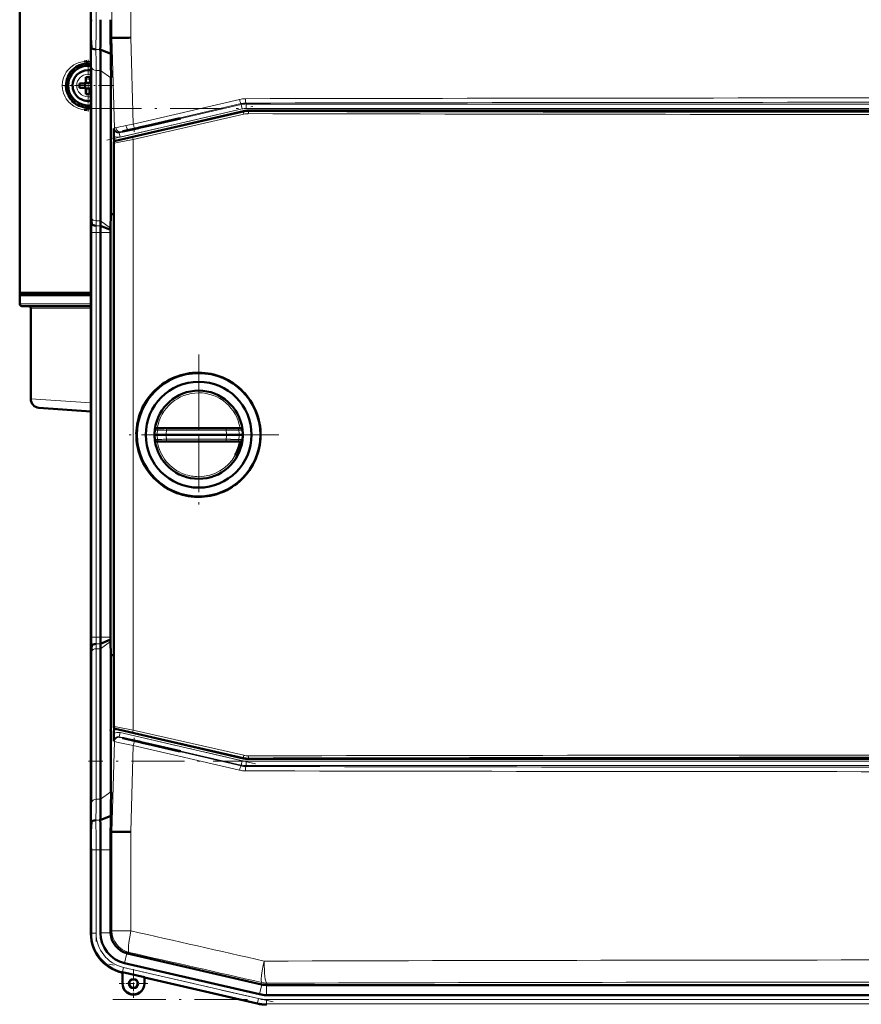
# Model space of a CAD drawing. Extents: x -1976 to 2357, y -1746 to 636.
# Tile 4 of 55: x -1685 to -1494, y 246 to 469. Entities that reach past the tile are written whole.
import ezdxf

# ---------------------------------------------------------------- set-up
doc = ezdxf.new("R2010")
doc.units = 0
doc.linetypes.add('DASHDOT', pattern=[18.5, 12, -3, 0.5, -3])

msp = doc.modelspace()

# ---------------------------------------------------------------- linework, layer by layer
at = {"color": 7, "linetype": 'DASHDOT', "lineweight": 18}
for p, q in [((-1667.75, 490.17), (-1667.75, 467.55)), ((-1669.45, 449.31), (-1240.73, 449.31)), ((-1665.3, 442.12), (-1631.6, 449.9)), ((-1667.75, 320.26), (-1667.75, 430.32)), ((-1644.48, 393.5), (-1644.48, 357.1)), ((-1644.48, 388.3), (-1644.48, 362.3)), ((-1626.28, 375.3), (-1662.68, 375.3)), ((-1631.48, 375.3), (-1657.48, 375.3)), ((-1631.6, 300.68), (-1665.3, 308.46)), ((-1240.73, 301.27), (-1669.45, 301.27)), ((-1667.75, 283.03), (-1667.75, 260.4)), ((-1627.61, 246.66), (-1664.87, 255.27)), ((-1663.92, 247.22), (-1246.25, 247.22))]:
    msp.add_line(p, q, dxfattribs=at)
at = {"color": 7, "lineweight": 50}
for p, q in [((-1668.94, 488.23), (-1668.94, 469.43)), ((-1685.07, 407.49), (-1685.07, 479.49)), ((-1668.79, 463.1), (-1668.96, 465.29)), ((-1664.47, 465.29), (-1664.14, 465.3)), ((-1664.14, 465.3), (-1663.79, 465.3)), ((-1668.94, 462.36), (-1668.94, 428.22)), ((-1668.94, 462.36), (-1668.94, 428.22)), ((-1664.41, 461.71), (-1666.79, 462.7)), ((-1666.75, 457.94), (-1666.75, 423.8)), ((-1670.07, 456.41), (-1670.07, 455.49)), ((-1669.07, 456.41), (-1669.07, 455.49)), ((-1664.37, 456.25), (-1664.37, 425.29)), ((-1670.57, 454.99), (-1671.5, 454.99)), ((-1670.57, 453.99), (-1671.5, 453.99)), ((-1670.21, 455.12), (-1670.22, 455.13)), ((-1670.21, 453.85), (-1670.22, 453.84)), ((-1668.94, 455.12), (-1670.21, 455.12)), ((-1670.21, 453.85), (-1670.21, 455.12)), ((-1668.94, 453.85), (-1670.21, 453.85)), ((-1670.07, 452.57), (-1670.07, 453.49)), ((-1669.07, 452.57), (-1669.07, 453.49)), ((-1668.94, 455.12), (-1668.94, 453.85)), ((-1634.31, 448.69), (-1663.35, 441.99)), ((-1655.88, 445.46), (-1649.02, 447.04)), ((-1648.64, 447.04), (-1655.88, 445.36)), ((-1648.64, 447.04), (-1649.02, 447.04)), ((-1276.98, 448.82), (-1633.19, 448.82)), ((-1659.14, 444.71), (-1658.15, 444.93)), ((-1658.15, 444.84), (-1659.14, 444.61)), ((-1658.15, 444.93), (-1658, 444.96)), ((-1658.15, 444.84), (-1658.15, 444.93)), ((-1658, 444.88), (-1658.15, 444.84)), ((-1658, 444.96), (-1657.3, 445.12)), ((-1657.3, 445.04), (-1658, 444.88)), ((-1658, 444.88), (-1658, 444.96)), ((-1657.3, 445.12), (-1655.88, 445.46)), ((-1655.88, 445.36), (-1657.3, 445.04)), ((-1657.3, 445.04), (-1657.3, 445.12)), ((-1655.88, 445.36), (-1655.88, 445.46)), ((-1663.68, 441.74), (-1663.71, 443.02)), ((-1663.74, 441.5), (-1663.74, 309.09)), ((-1668.74, 423.1), (-1668.91, 425.29)), ((-1664.37, 425.29), (-1664.45, 422.17)), ((-1663.74, 425.3), (-1664.37, 425.29)), ((-1664.46, 421.75), (-1666.74, 422.7)), ((-1664.45, 422.17), (-1664.46, 421.75)), ((-1668.94, 421.15), (-1668.94, 329.43)), ((-1666.75, 329.43), (-1666.75, 421.15)), ((-1664.46, 421.75), (-1664.46, 421.15)), ((-1664.46, 421.15), (-1664.46, 329.43)), ((-1685.07, 406.99), (-1685.07, 407.49)), ((-1668.94, 407.49), (-1685.07, 407.49)), ((-1685.07, 404.99), (-1685.07, 406.99)), ((-1685.07, 406.99), (-1668.94, 406.99)), ((-1684.77, 406.99), (-1684.77, 407.49)), ((-1684.77, 407.49), (-1684.6, 407.49)), ((-1684.57, 404.49), (-1668.94, 404.49)), ((-1683.07, 404.49), (-1683.07, 404.49)), ((-1682.57, 403.99), (-1682.57, 383.42)), ((-1668.94, 380.6), (-1680.71, 381.42)), ((-1653.89, 375.3), (-1654.48, 375.3)), ((-1654.4, 376.56), (-1654.43, 376.35)), ((-1653.32, 376.8), (-1653.93, 376.8)), ((-1651.84, 375.3), (-1653.89, 375.3)), ((-1653.32, 376.8), (-1651.67, 376.8)), ((-1651.84, 375.3), (-1638.17, 375.3)), ((-1638.18, 376.8), (-1651.67, 376.8)), ((-1638.18, 376.8), (-1637.36, 376.8)), ((-1635.28, 375.3), (-1638.17, 375.3)), ((-1637.36, 376.8), (-1636.62, 376.8)), ((-1636.62, 376.8), (-1635.85, 376.8)), ((-1635.04, 376.8), (-1635.85, 376.8)), ((-1634.48, 375.3), (-1635.28, 375.3)), ((-1634.54, 376.35), (-1634.56, 376.56)), ((-1654.4, 374.04), (-1654.43, 374.25)), ((-1653.32, 373.8), (-1653.93, 373.8)), ((-1653.32, 373.8), (-1651.67, 373.8)), ((-1638.18, 373.8), (-1651.67, 373.8)), ((-1638.18, 373.8), (-1635.85, 373.8)), ((-1635.04, 373.8), (-1635.85, 373.8)), ((-1634.54, 374.25), (-1634.56, 374.04)), ((-1644.74, 361.21), (-1644.48, 361.21)), ((-1664.46, 328.83), (-1666.74, 327.88)), ((-1664.46, 328.83), (-1664.46, 329.43)), ((-1664.45, 328.41), (-1664.46, 328.83)), ((-1664.37, 325.28), (-1664.45, 328.41)), ((-1668.74, 327.48), (-1668.91, 325.29)), ((-1666.75, 292.64), (-1666.75, 326.78)), ((-1663.74, 325.28), (-1664.37, 325.28)), ((-1664.37, 294.32), (-1664.37, 325.28)), ((-1668.94, 288.22), (-1668.94, 322.36)), ((-1668.94, 288.22), (-1668.94, 322.36)), ((-1663.68, 308.86), (-1663.71, 307.56)), ((-1634.31, 301.9), (-1663.35, 308.61)), ((-1658.15, 305.74), (-1659.14, 305.97)), ((-1659.14, 305.87), (-1658.15, 305.64)), ((-1658.15, 305.74), (-1658, 305.7)), ((-1658.15, 305.74), (-1658.15, 305.64)), ((-1658, 305.62), (-1658.15, 305.64)), ((-1658, 305.7), (-1657.3, 305.54)), ((-1658, 305.7), (-1658, 305.62)), ((-1657.3, 305.45), (-1658, 305.62)), ((-1657.3, 305.54), (-1655.88, 305.21)), ((-1657.3, 305.54), (-1657.3, 305.45)), ((-1655.88, 305.12), (-1657.3, 305.45)), ((-1648.64, 303.54), (-1655.88, 305.21)), ((-1655.88, 305.21), (-1655.88, 305.12)), ((-1655.88, 305.12), (-1649.02, 303.54)), ((-1649.02, 303.54), (-1648.64, 303.54)), ((-1633.19, 301.77), (-1276.98, 301.77)), ((-1664.41, 288.87), (-1666.79, 287.88)), ((-1664.44, 287.1), (-1664.41, 288.87)), ((-1668.79, 287.48), (-1668.96, 285.29)), ((-1664.47, 285.29), (-1664.44, 287.1)), ((-1664.47, 285.29), (-1664.14, 285.28)), ((-1663.79, 285.27), (-1664.14, 285.28)), ((-1668.94, 262.34), (-1668.94, 281.15)), ((-1666.75, 262.35), (-1666.75, 281.15)), ((-1664.46, 262.52), (-1664.46, 281.15)), ((-1668.93, 262.14), (-1668.94, 262.34)), ((-1668.94, 262.14), (-1668.94, 262.23)), ((-1664.46, 262.52), (-1664.46, 262.35)), ((-1630.22, 250.64), (-1660.59, 257.65)), ((-1630.71, 248.4), (-1661.28, 255.46)), ((-1661.77, 253.33), (-1661.97, 253.38)), ((-1661.77, 253.33), (-1661.96, 253.38)), ((-1661.77, 253.33), (-1661.73, 253.4)), ((-1661.77, 250.83), (-1661.77, 253.33)), ((-1661.73, 250.83), (-1661.73, 253.4)), ((-1661.73, 253.4), (-1656.8, 252.26)), ((-1656.8, 252.26), (-1656.77, 252.18)), ((-1656.8, 252.26), (-1656.8, 250.83)), ((-1656.77, 250.83), (-1656.77, 252.18)), ((-1656.77, 252.18), (-1656.77, 250.83)), ((-1631.2, 246.28), (-1656.77, 252.18)), ((-1630.22, 250.64), (-1630.19, 250.64)), ((-1629.12, 250.51), (-1629.09, 250.51)), ((-1629.09, 250.51), (-1281.08, 250.51)), ((-1629.12, 248.22), (-1608.85, 248.22)), ((-1296.05, 248.22), (-1608.85, 248.22))]:
    msp.add_line(p, q, dxfattribs=at)
at = {"color": 7, "lineweight": 18}
for p, q in [((-1664.14, 465.3), (-1664.14, 487.8)), ((-1659.84, 487.8), (-1659.84, 465.36)), ((-1663.6, 444.86), (-1664.14, 465.3)), ((-1659.84, 465.36), (-1659.32, 445.74)), ((-1666.79, 462.7), (-1667.79, 462.7)), ((-1668.75, 458.62), (-1668.75, 424.48)), ((-1667.75, 457.94), (-1667.75, 423.8)), ((-1666.75, 457.94), (-1667.75, 457.94)), ((-1664.37, 456.25), (-1666.75, 457.94)), ((-1669.55, 457.06), (-1669.57, 457.06)), ((-1672.15, 454.51), (-1672.15, 454.49)), ((-1669.6, 451.92), (-1669.57, 451.92)), ((-1659.32, 445.74), (-1635.21, 451.36)), ((-1662.5, 443.79), (-1634.84, 450.18)), ((-1634.62, 449.2), (-1662.28, 442.82)), ((-1634.87, 450.39), (-1658.96, 444.77)), ((-1634.84, 450.18), (-1634.87, 450.39)), ((-1634.62, 449.2), (-1634.84, 450.18)), ((-1633.74, 450.52), (-1633.72, 450.31)), ((-1633.72, 450.31), (-1276.45, 450.31)), ((-1633.72, 449.31), (-1633.72, 450.31)), ((-1276.45, 449.31), (-1633.72, 449.31)), ((-1659.4, 442.75), (-1634.29, 448.49)), ((-1634.24, 448), (-1659.36, 442.26)), ((-1634.29, 448.49), (-1634.31, 448.69)), ((-1633.19, 448.82), (-1633.17, 448.61)), ((-1663.73, 444.74), (-1663.6, 444.86)), ((-1659.14, 444.61), (-1659.14, 444.71)), ((-1662.38, 443.91), (-1662.5, 443.79)), ((-1662.28, 442.82), (-1662.5, 443.79)), ((-1659.36, 442.26), (-1659.36, 308.33)), ((-1663.66, 441.44), (-1663.74, 441.5)), ((-1663.66, 309.15), (-1663.66, 441.44)), ((-1663.35, 441.99), (-1663.28, 441.93)), ((-1668.91, 425.29), (-1668.96, 425.29)), ((-1666.75, 423.8), (-1667.75, 423.8)), ((-1666.74, 422.7), (-1667.74, 422.7)), ((-1664.45, 422.17), (-1666.75, 423.8)), ((-1668.75, 421.15), (-1668.94, 421.15)), ((-1668.75, 329.43), (-1668.75, 421.15)), ((-1668.75, 421.15), (-1667.75, 421.15)), ((-1666.75, 421.15), (-1667.75, 421.15)), ((-1667.75, 329.43), (-1667.75, 421.15)), ((-1664.46, 421.15), (-1666.75, 421.15)), ((-1668.94, 404.99), (-1685.07, 404.99)), ((-1682.57, 403.99), (-1668.94, 403.99)), ((-1682.57, 383.42), (-1668.94, 382.53)), ((-1653.81, 376.36), (-1654.43, 376.35)), ((-1651.76, 376.31), (-1638.26, 376.31)), ((-1634.54, 376.35), (-1635.36, 376.36)), ((-1653.81, 374.24), (-1654.43, 374.25)), ((-1653.81, 374.24), (-1653.16, 374.25)), ((-1651.76, 374.29), (-1638.26, 374.29)), ((-1637.24, 374.26), (-1636.33, 374.24)), ((-1636.33, 374.24), (-1635.36, 374.23)), ((-1634.54, 374.25), (-1635.36, 374.23)), ((-1668.75, 329.43), (-1668.94, 329.43)), ((-1668.75, 329.43), (-1667.75, 329.43)), ((-1666.75, 329.43), (-1667.75, 329.43)), ((-1664.46, 329.43), (-1666.75, 329.43)), ((-1664.45, 328.41), (-1666.75, 326.78)), ((-1668.75, 291.96), (-1668.75, 326.1)), ((-1666.75, 326.78), (-1667.75, 326.78)), ((-1667.75, 292.64), (-1667.75, 326.78)), ((-1666.74, 327.88), (-1667.74, 327.88)), ((-1668.96, 325.29), (-1668.91, 325.29)), ((-1663.74, 309.09), (-1663.66, 309.15)), ((-1663.28, 308.66), (-1663.35, 308.61)), ((-1659.36, 308.33), (-1634.24, 302.6)), ((-1662.28, 307.76), (-1662.5, 306.79)), ((-1634.84, 300.4), (-1662.5, 306.79)), ((-1662.5, 306.79), (-1662.38, 306.67)), ((-1662.28, 307.76), (-1634.62, 301.37)), ((-1634.29, 302.11), (-1659.4, 307.85)), ((-1659.14, 305.97), (-1659.14, 305.87)), ((-1664.14, 285.28), (-1663.6, 305.72)), ((-1663.6, 305.72), (-1663.73, 305.84)), ((-1659.32, 304.84), (-1659.84, 285.22)), ((-1635.21, 299.22), (-1659.32, 304.84)), ((-1658.96, 305.81), (-1634.87, 300.19)), ((-1634.29, 302.11), (-1634.31, 301.9)), ((-1633.17, 301.98), (-1633.19, 301.77)), ((-1634.84, 300.4), (-1634.87, 300.19)), ((-1634.62, 301.37), (-1634.84, 300.4)), ((-1633.74, 300.06), (-1633.72, 300.27)), ((-1633.72, 301.27), (-1633.72, 300.27)), ((-1633.72, 301.27), (-1276.45, 301.27)), ((-1276.45, 300.27), (-1633.72, 300.27)), ((-1666.75, 292.64), (-1667.75, 292.64)), ((-1664.37, 294.32), (-1666.75, 292.64)), ((-1666.79, 287.88), (-1667.79, 287.88)), ((-1664.14, 262.78), (-1664.14, 285.28)), ((-1659.84, 285.22), (-1659.84, 262.78)), ((-1668.75, 281.15), (-1668.94, 281.15)), ((-1668.75, 281.15), (-1667.75, 281.15)), ((-1668.75, 262.29), (-1668.75, 281.15)), ((-1666.75, 281.15), (-1667.75, 281.15)), ((-1667.75, 262.29), (-1667.75, 281.15)), ((-1664.46, 281.15), (-1666.75, 281.15)), ((-1668.94, 262.14), (-1668.75, 262.29)), ((-1667.75, 262.29), (-1668.75, 262.29)), ((-1664.46, 262.35), (-1666.75, 262.35)), ((-1664.14, 262.78), (-1664.46, 262.52)), ((-1664.14, 262.78), (-1659.84, 262.78)), ((-1660.76, 257.7), (-1661.28, 255.46)), ((-1660.59, 257.65), (-1660.27, 257.91)), ((-1661.78, 253.53), (-1661.97, 253.38)), ((-1661.78, 253.53), (-1661.56, 254.5)), ((-1631.16, 246.46), (-1661.78, 253.53)), ((-1630.93, 247.43), (-1661.56, 254.5)), ((-1661.73, 250.83), (-1661.77, 250.83)), ((-1656.8, 250.83), (-1656.77, 250.83)), ((-1630.19, 250.64), (-1630.71, 248.4)), ((-1630.17, 251.07), (-1630.22, 250.64)), ((-1629.12, 250.51), (-1629.12, 248.22)), ((-1629.09, 250.51), (-1629.04, 250.94)), ((-1631.16, 246.46), (-1631.2, 246.28)), ((-1631.16, 246.46), (-1630.93, 247.43)), ((-1629.12, 247.22), (-1281.06, 247.22)), ((-1629.12, 246.22), (-1629.12, 247.22)), ((-1629.12, 246.22), (-1281.06, 246.22)), ((-1629.12, 246.22), (-1629.12, 246.04))]:
    msp.add_line(p, q, dxfattribs=at)
at = {"color": 7, "linetype": 'DASHDOT', "lineweight": 18, "ltscale": 0.2925}
msp.add_line((-1669.57, 460.34), (-1669.57, 448.64), dxfattribs=at)
at = {"color": 7, "linetype": 'DASHDOT', "lineweight": 18, "ltscale": 0.292502}
msp.add_line((-1663.72, 454.49), (-1675.42, 454.49), dxfattribs=at)
at = {"color": 7, "linetype": 'DASHDOT', "lineweight": 18, "ltscale": 0.020221}
msp.add_line((-1659.14, 444.77), (-1659.14, 443.96), dxfattribs=at)
at = {"color": 7, "linetype": 'DASHDOT', "lineweight": 18, "ltscale": 0.019753}
msp.add_line((-1659.14, 305.81), (-1659.14, 306.6), dxfattribs=at)
at = {"color": 7, "linetype": 'DASHDOT', "lineweight": 18, "ltscale": 0.1625}
for p, q in [((-1659.27, 254.08), (-1659.27, 247.58)), ((-1656.02, 250.83), (-1662.52, 250.83))]:
    msp.add_line(p, q, dxfattribs=at)
at = {"color": 7, "linetype": 'DASHDOT', "lineweight": 18, "ltscale": 0.160231}
msp.add_line((-1659.27, 254.04), (-1659.27, 247.63), dxfattribs=at)
at = {"color": 7, "linetype": 'DASHDOT', "lineweight": 18, "ltscale": 0.160233}
msp.add_line((-1656.06, 250.83), (-1662.47, 250.83), dxfattribs=at)
at = {"color": 7, "lineweight": 18}
for points in [[(-1673.5, 450.35), (-1673.9, 450.72), (-1674.24, 451.11), (-1674.53, 451.51), (-1674.77, 451.93), (-1675.14, 452.77), (-1675.35, 453.64), (-1675.41, 454.51), (-1675.34, 455.39), (-1675.12, 456.26), (-1674.75, 457.1), (-1674.5, 457.51), (-1674.21, 457.91), (-1673.88, 458.28), (-1673.5, 458.63)], [(-1673.5, 458.63), (-1672.78, 459.16), (-1672.21, 459.46), (-1671.56, 459.71), (-1670.84, 459.9), (-1670.43, 459.96)], [(-1670.43, 449.02), (-1671.21, 449.16), (-1671.9, 449.38), (-1672.51, 449.67), (-1672.8, 449.83), (-1673.5, 450.35)], [(-1663.6, 444.86), (-1663.6, 444.86), (-1663.56, 444.87), (-1663.25, 444.95)], [(-1659.36, 442.26), (-1662.86, 441.57), (-1663.54, 441.45), (-1663.64, 441.44), (-1663.66, 441.44), (-1663.66, 441.44), (-1663.66, 441.44)], [(-1663.28, 441.93), (-1663.27, 441.93), (-1663.26, 441.93), (-1663.19, 441.94), (-1662.54, 442.06), (-1659.4, 442.75)], [(-1662.1, 444), (-1662.34, 443.93), (-1662.37, 443.91), (-1662.38, 443.91)], [(-1651.67, 376.8), (-1651.67, 376.8), (-1651.68, 376.79), (-1651.69, 376.78), (-1651.71, 376.75), (-1651.75, 376.54), (-1651.76, 376.31)], [(-1638.26, 376.31), (-1638.24, 376.66), (-1638.22, 376.75), (-1638.2, 376.78), (-1638.19, 376.79), (-1638.19, 376.8), (-1638.18, 376.8)], [(-1638.26, 376.31), (-1636, 376.36), (-1635.36, 376.36)], [(-1651.67, 373.8), (-1651.67, 373.8), (-1651.68, 373.8), (-1651.69, 373.81), (-1651.71, 373.84), (-1651.75, 374.06), (-1651.76, 374.29)], [(-1638.26, 374.29), (-1638.24, 373.94), (-1638.22, 373.85), (-1638.2, 373.82), (-1638.19, 373.8), (-1638.19, 373.8), (-1638.18, 373.8)], [(-1663.66, 309.15), (-1663.66, 309.15), (-1663.65, 309.15), (-1663.55, 309.14), (-1662.8, 309.01), (-1659.36, 308.33)], [(-1659.4, 307.85), (-1661.7, 308.36), (-1663.08, 308.64), (-1663.25, 308.66), (-1663.27, 308.66), (-1663.28, 308.66), (-1663.28, 308.66)], [(-1662.38, 306.67), (-1662.38, 306.67), (-1662.36, 306.66), (-1662.24, 306.62), (-1660.56, 306.19), (-1658.96, 305.81)], [(-1659.32, 304.84), (-1662.76, 305.52), (-1663.55, 305.7), (-1663.59, 305.72), (-1663.6, 305.72)]]:
    msp.add_lwpolyline(points, dxfattribs=at)
at = {"color": 7, "lineweight": 50}
for points in [[(-1670.43, 459.96), (-1670.01, 459.99), (-1669.82, 459.99)], [(-1669.82, 448.99), (-1670.37, 449.01), (-1670.43, 449.02)], [(-1659.14, 444.71), (-1660.59, 444.36), (-1661.56, 444.12), (-1661.72, 444.07), (-1661.74, 444.06), (-1661.74, 444.06)], [(-1661.74, 444.06), (-1661.74, 444.06), (-1661.73, 444.06), (-1661.69, 444.06), (-1661.3, 444.13), (-1659.14, 444.61)], [(-1654.4, 376.56), (-1654.4, 376.55), (-1654.4, 376.55), (-1654.4, 376.55), (-1654.4, 376.55), (-1654.39, 376.57), (-1654.37, 376.58)], [(-1634.59, 376.58), (-1634.57, 376.56), (-1634.56, 376.55), (-1634.56, 376.55), (-1634.56, 376.55), (-1634.56, 376.55), (-1634.56, 376.56)], [(-1654.4, 374.04), (-1654.4, 374.04), (-1654.4, 374.04), (-1654.4, 374.04), (-1654.39, 374.03), (-1654.3, 373.94), (-1654.14, 373.84)], [(-1634.59, 374.02), (-1634.57, 374.04), (-1634.56, 374.04), (-1634.56, 374.04), (-1634.56, 374.04), (-1634.56, 374.04), (-1634.56, 374.04)], [(-1661.74, 306.52), (-1661.74, 306.52), (-1661.74, 306.52), (-1661.69, 306.5), (-1661.3, 306.39), (-1659.14, 305.87)], [(-1659.14, 305.97), (-1660.59, 306.29), (-1661.56, 306.49), (-1661.72, 306.52), (-1661.73, 306.52), (-1661.74, 306.52), (-1661.74, 306.52), (-1661.74, 306.52)]]:
    msp.add_lwpolyline(points, dxfattribs=at)
for centre, radius in [((-1644.48, 375.3), 14), ((-1644.48, 375.3), 12), ((-1659.27, 250.83), 1.03), ((-1659.27, 250.83), 1)]:
    msp.add_circle(centre, radius, dxfattribs=at)
for centre, radius, start, end in [((-2016.52, 469.34), 347.59, 359.3315, 0.0143), ((-2236.99, 469.29), 570.24, 359.3376, 0.0139), ((-2356.93, 469.41), 692.47, 359.65945, 0.00195), ((-1876.16, 462.11), 207.22, 0.0687, 0.8785), ((-2275.24, 452.45), 610.9, 0.86852, 1.20439), ((-1644.36, -740.31), 1205.77, 90.73585, 90.92355), ((-2006.53, 457.54), 339.78, 0.0681, 0.8707), ((-2055.83, 455.79), 391.47, 0.0681, 0.8669), ((-1669.57, 454.49), 5, 90, 180.0007), ((-1669.57, 454.49), 4.5, 81.8557, 278.1415), ((-1669.57, 454.49), 5, 113.356, 152.5217), ((-1669.57, 454.49), 3.5, 90, 180), ((-1669.57, 454.51), 4.98, 82.6665, 90.0227), ((-1669.57, 454.49), 3.5, 79.5053, 90), ((-1669.57, 439.28), 17.14, 89.9996, 91.6715), ((-1669.57, 439.32), 17.1, 88.3267, 90.0022), ((-1669.56, 454.49), 5.02, 180.0207, 189.2982), ((-1669.57, 454.49), 5, 189.3095, 207.185), ((-1669.57, 454.49), 3.5, 180, 280.491), ((-1654.37, 454.49), 17.13, 178.3286, 181.6729), ((-1670.57, 455.49), 0.5, 270, 360), ((-1670.57, 453.49), 0.5, 0, 90), ((-1668.57, 455.49), 0.5, 180, 223.5801), ((-1668.57, 453.49), 0.5, 136.4667, 180), ((-1669.57, 454.49), 5, 207.1866, 246.6173), ((-1669.57, 469.7), 17.14, 268.3285, 270.0004), ((-1669.57, 469.66), 17.1, 269.9978, 271.6733), ((-1669.57, 454.49), 5, 246.6202, 270), ((-1669.57, 454.48), 4.99, 269.9886, 277.3245), ((-1603.21, 444.55), 60.52, 179.8196, 181.4448), ((-1663.24, 441.5), 0.5, 102.9976, 180.0022), ((-1876.3, 428.47), 207.36, 359.1212, 359.9305), ((-1456.51, 428.46), 212.42, 180.0663, 180.8562), ((-2016.01, 421.24), 347.08, 359.9853, 0.6691), ((-1311.21, 421.23), 357.73, 179.3493, 180.0128), ((-1586.93, 423.89), 79.83, 180.0641, 180.8524), ((-1531.95, 421.18), 134.8, 179.3521, 180.0124), ((-1684.57, 404.99), 0.5, 180, 270), ((-1683.07, 403.99), 0.5, 0, 90), ((-1644.53, 375.3), 14.09, 89.8034, 134.0601), ((-1644.53, 375.29), 14.09, 44.258, 89.8038), ((-1644.53, 375.3), 14.1, 134.0696, 179.1699), ((-1644.48, 375.3), 10, 7.2346, 172.765), ((-1644.53, 375.3), 14.09, 314.0192, 44.2557), ((-1680.57, 383.42), 2, 180, 266), ((-1644.53, 375.3), 14.09, 179.1903, 224.261), ((-1653.84, 376.12), 0.705, 129.6312, 139.5308), ((-1653.89, 376.18), 0.622, 113.4776, 129.4362), ((-1653.92, 376.25), 0.549, 90.4701, 113.1016), ((-1635.04, 376.24), 0.553, 67.0525, 89.5669), ((-1635.08, 376.16), 0.645, 39.9598, 66.2327), ((-1644.48, 375.3), 10, 187.235, 352.7654), ((-1653.92, 374.35), 0.556, 247.1205, 269.4699), ((-1644.48, 375.29), 9.49, 330.6713, 350.9616), ((-1635.04, 374.35), 0.558, 270.5728, 292.8875), ((-1635.07, 374.42), 0.628, 293.5258, 320.519), ((-1644.53, 375.3), 14.09, 224.2714, 246.7188), ((-1644.53, 375.3), 14.09, 291.5606, 314.0155), ((-1644.53, 375.3), 14.1, 246.7224, 269.1382), ((-1644.53, 375.3), 14.09, 270.1953, 291.5621), ((-2016.01, 329.34), 347.08, 359.3309, 0.0147), ((-1311.21, 329.35), 357.73, 179.9872, 180.6507), ((-1531.95, 329.4), 134.8, 179.9876, 180.6479), ((-1586.93, 326.69), 79.83, 179.1476, 179.9359), ((-1876.3, 322.11), 207.36, 0.0695, 0.8788), ((-1456.51, 322.11), 212.42, 179.1438, 179.9337), ((-1663.24, 309.09), 0.5, 179.9976, 257.0022), ((-1603.21, 306.03), 60.52, 178.5511, 180.1764), ((-1633.19, 306.77), 5, 257.002, 269.998), ((-2006.53, 293.04), 339.78, 359.1293, 359.9319), ((-2055.83, 294.79), 391.47, 359.1331, 359.9319), ((-1876.16, 288.47), 207.22, 359.1215, 359.9313), ((-2236.99, 281.29), 570.24, 359.9861, 0.6624), ((-2016.52, 281.23), 347.59, 359.9857, 0.6685), ((-2356.95, 281.17), 692.48, 359.99805, 0.34054), ((-1644.34, 1492.02), 1206.9, 269.07649, 269.26401), ((-1659.94, 262.14), 8.99, 179.9916, 257.0084), ((-1659.69, 262.34), 7.06, 179.9966, 257.0032), ((-1659.46, 262.53), 5, 182.1029, 254.9076), ((-1659.27, 250.83), 2.5, 180, 360), ((-1659.27, 250.83), 2.47, 180, 0), ((-1659.27, 250.83), 1, 141.2591, 270), ((-1659.27, 250.83), 2.5, 270, 360), ((-1629.12, 255.29), 7.06, 257.0007, 269.9996), ((-1629.12, 255.29), 9.25, 257.0008, 269.9996), ((-1629.12, 255.29), 9.25, 257.0008, 269.9996)]:
    msp.add_arc(centre, radius, start, end, dxfattribs=at)
at = {"color": 7, "lineweight": 18}
for centre, radius, start, end in [((-2202.73, 469.3), 533.98, 359.3347, 0.0141), ((-2236.86, 469.29), 569.11, 359.3363, 0.014), ((-1987, 458.24), 318.25, 0.0684, 0.8743), ((-2006.89, 457.54), 339.14, 0.0683, 0.8723), ((-1669.83, 454.39), 5.6, 80.8603, 89.9358), ((-1668.86, 459.99), 0.961, 179.8265, 191.8802), ((-1669.57, 454.49), 2.57, 90, 179.4706), ((-1669.57, 454.49), 2.57, 75.6477, 89.4706), ((-1669.57, 454.49), 2.57, 180, 269.4706), ((-1669.57, 454.49), 2.57, 270, 284.3523), ((-1633.85, 445.52), 5.99, 90.1091, 103.1288), ((-1455.09, -83360.87), 83812.57, 89.8777831, 90.1222151), ((-1668.86, 448.99), 0.961, 168.1286, 180.181), ((-1669.83, 454.59), 5.6, 270.0738, 279.1411), ((-1633.73, 445.52), 5, 90.1491, 103.1472), ((-1633.72, 445.3), 4, 90.0047, 102.9953), ((-1455.09, -83247.33), 83698.04, 89.8777011, 90.122297), ((-1633.18, 443.61), 5, 89.8884, 102.8902), ((-1633.24, 443.62), 4.49, 89.8605, 102.8892), ((-1455.08, 84233.88), 83785.95, 269.8781811, 270.1218207), ((-1455.08, 84176.97), 83728.55, 269.8781333, 270.1218617), ((-1662.73, 444.77), 0.999, 181.46, 283.0819), ((-1642.13, 348.14), 99.08, 100.9623, 102.3111), ((-1633.3, 331.94), 115.71, 103.48, 104.0366), ((-1602.39, 148.89), 302.27, 100.857, 101.1749), ((-1612.87, 247.09), 202.98, 103.1255, 103.506), ((-1662.73, 444.77), 2, 240.6635, 283.005), ((-1652.93, 410.17), 35.05, 103.9245, 105.1673), ((-1567.48, 424.59), 101.27, 180.063, 180.8443), ((-1497.27, 421.18), 171.48, 179.3589, 180.0115), ((-1587.31, 423.89), 80.44, 180.0631, 180.8454), ((-1531.58, 421.17), 136.17, 179.358, 180.0116), ((-1644.48, 375.3), 9.5, 90.0034, 170.9626), ((-1644.48, 375.31), 9.5, 9.0358, 89.9967), ((-1644.52, 375.19), 9.37, 172.8589, 179.3713), ((-1644.52, 375.4), 9.37, 180.6287, 187.1411), ((-1653.32, 376.3), 0.499, 90.1296, 173.0452), ((-1658.29, 161.02), 215.38, 88.2621, 88.8097), ((-1645.05, 375.25), 6.79, 171.029, 179.5801), ((-1645, 375.35), 6.84, 180.4513, 188.9396), ((-1645.03, 375.2), 6.85, 0.8052, 9.28), ((-1645.03, 375.39), 6.85, 350.72, 359.1948), ((-1635.85, 376.3), 0.499, 7.3818, 89.8716), ((-1644.6, 375.16), 9.31, 0.8578, 7.4328), ((-1644.6, 375.44), 9.31, 352.5672, 359.1422), ((-1644.48, 375.29), 9.5, 189.0224, 249.7178), ((-1653.32, 374.3), 0.499, 186.9548, 269.8704), ((-1656.15, 510.11), 135.89, 271.258, 271.8505), ((-1635, 471.71), 97.47, 268.0827, 268.6817), ((-1635.85, 374.3), 0.499, 270.1284, 352.6182), ((-1644.48, 375.29), 9.5, 269.9976, 330.6837), ((-1644.48, 375.3), 9.51, 249.7324, 269.9982), ((-1497.27, 329.4), 171.48, 179.9885, 180.6411), ((-1531.58, 329.4), 136.17, 179.9884, 180.642), ((-1567.48, 325.99), 101.27, 179.1557, 179.937), ((-1587.31, 326.69), 80.44, 179.1546, 179.9369), ((-1662.73, 305.81), 0.999, 76.9181, 178.54), ((-1662.73, 305.81), 2, 76.9951, 119.3366), ((-1633.18, 306.98), 5, 257.1098, 270.1116), ((-1633.24, 306.97), 4.49, 257.1108, 270.1395), ((-1455.08, -83483.28), 83785.95, 89.8781793, 90.1218189), ((-1455.08, -83426.38), 83728.55, 89.8781383, 90.1218667), ((-1633.73, 305.06), 5, 256.8528, 269.8509), ((-1633.72, 305.27), 4, 257.0047, 269.9953), ((-1455.09, 83997.91), 83698.04, 269.877703, 270.1222989), ((-1633.85, 305.05), 5.99, 256.8712, 269.8909), ((-1455.09, 84111.45), 83812.57, 269.8777849, 270.1222169), ((-2006.89, 293.04), 339.14, 359.1277, 359.9317), ((-1987, 292.33), 318.25, 359.1257, 359.9316), ((-2202.73, 281.28), 533.98, 359.9859, 0.6653), ((-2236.86, 281.29), 569.11, 359.986, 0.6637), ((-1659.76, 262.29), 8.99, 179.9996, 257.0003), ((-1659.76, 262.29), 7.99, 179.9916, 257.0084), ((-1659.14, 262.78), 5, 180.0358, 256.9642), ((-14364.75, -55877.66), 57560.09, 77.2175972, 77.2484218), ((-14326.22, -55519.59), 57197.52, 77.175311, 77.206239), ((-1455.09, -55773.36), 56029.56, 89.821502, 90.178496), ((-1629.04, 255.94), 5, 257.0045, 269.8157), ((-1455.09, -55398.11), 55649.31, 89.820894, 90.179104), ((-1629.12, 255.29), 9.06, 257.0008, 269.9996), ((-1629.12, 255.27), 8.05, 256.9878, 270.0122)]:
    msp.add_arc(centre, radius, start, end, dxfattribs=at)
at = {"color": 7, "lineweight": 50}
for centre, major_axis, ratio, start_param, end_param in [((-1667.79, 463.11), (1, 0), 0.414215, 3.173659, 4.709549), ((-1633.19, 443.82), (-4.97, -0.57), 0.999846, 4.59896, 4.825818), ((-1667.74, 423.11), (1, 0), 0.414215, 3.173659, 4.709549), ((-1644.47, 375.3), (10.01, -0.03), 0.999848, 3.039511, 3.144781), ((-1644.47, 375.3), (10.01, 0.03), 0.999848, 3.138404, 3.243674), ((-1644.49, 375.3), (10.01, 0.04), 0.999848, 6.279569, 6.384829), ((-1644.49, 375.3), (10.01, -0.04), 0.999848, 6.181541, 6.286801), ((-1667.74, 327.46), (1, 0), 0.414343, 1.573592, 3.109513), ((-1667.79, 287.46), (1, 0), 0.414186, 1.573647, 3.10953), ((-1659.46, 262.52), (3.11, -3.91), 0.999441, 5.34848, 5.384068), ((-1629.09, 255.51), (4.97, -0.57), 0.999653, 4.604077, 4.820701)]:
    msp.add_ellipse(centre, major_axis=major_axis, ratio=ratio, start_param=start_param, end_param=end_param, dxfattribs=at)
at = {"color": 7, "lineweight": 18}
for centre, major_axis, ratio, start_param, end_param in [((-1669.57, 459.99), (0, -0.5), 0.491591, 5.125176, 6.283346), ((-1667.75, 458.65), (-1, 0), 0.707107, 0.034907, 1.570796), ((-1635.09, 451.36), (0.227, -0.974), 0.119647, 4.684508, 6.265606), ((-1633.74, 451.52), (0, -1), 0.121885, 4.712128, 6.265601), ((-1669.57, 448.99), (0, -0.5), 0.491582, 3.141484, 4.299488), ((-1633.72, 445.31), (-4.97, -0.57), 0.999846, 4.59896, 4.825818), ((-1634.18, 448), (0.111, -0.487), 0.119115, 3.159171, 4.685159), ((-1633.17, 448.11), (-0.001, -0.5), 0.121453, 3.159176, 4.712648), ((-1662.6, 444.88), (0.682, -0.732), 0.99939, 3.988967, 5.7599), ((-1662.32, 444.97), (0.266, -0.964), 0.924796, 4.485603, 6.237294), ((-1660.5, 445.43), (0.234, -0.972), 0.460439, 4.611399, 6.263521), ((-1659.18, 445.74), (0.227, -0.974), 0.135666, 4.680737, 6.265569), ((-1659.29, 442.26), (0.111, -0.487), 0.135841, 3.159209, 4.68138), ((-1663.16, 441.44), (-0.311, -0.391), 0.999751, 4.040558, 5.38422), ((-1667.75, 424.51), (-1, 0), 0.707107, 0.034907, 1.570796), ((-1667.75, 326.07), (-1, 0), 0.707107, 4.712389, 6.248279), ((-1663.16, 309.15), (-0.311, 0.391), 0.999751, 0.898966, 2.242627), ((-1659.29, 308.33), (-0.111, -0.487), 0.135841, 4.743398, 6.265569), ((-1662.6, 305.7), (-0.682, -0.732), 0.99939, 3.664878, 5.435811), ((-1659.18, 304.84), (-0.227, -0.974), 0.135666, 3.159209, 4.744041), ((-1634.18, 302.6), (-0.111, -0.487), 0.119115, 4.739619, 6.265607), ((-1633.17, 302.48), (0.001, -0.5), 0.121453, 4.71213, 6.265602), ((-1635.09, 299.22), (-0.227, -0.974), 0.119647, 3.159172, 4.74027), ((-1633.72, 305.27), (4.97, -0.57), 0.999846, 4.59896, 4.825818), ((-1633.74, 299.06), (0, -1), 0.121885, 3.159177, 4.71265), ((-1667.75, 291.93), (-1, 0), 0.707107, 4.712389, 6.248279), ((-1659.14, 262.78), (-1.11, -4.88), 0.136195, 4.743306, 6.256759), ((-1629.04, 255.94), (-1.11, -4.88), 0.116076, 4.738807, 6.256827), ((-1629.04, 255.94), (0.02, -5), 0.119003, 4.712015, 6.256818), ((-1629.04, 255.94), (-4.97, 0.57), 0.999653, 1.681064, 1.684203)]:
    msp.add_ellipse(centre, major_axis=major_axis, ratio=ratio, start_param=start_param, end_param=end_param, dxfattribs=at)

doc.saveas('drawing.dxf')
